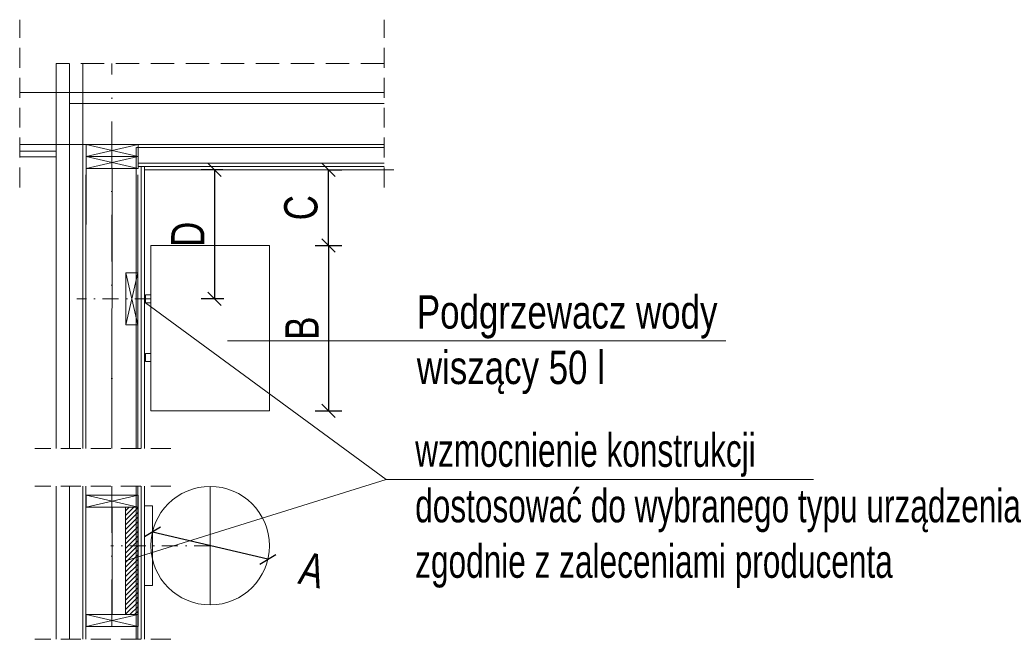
# Model space of a CAD drawing. Header units: inches. Extents: x 0 to 77643, y -44170 to 0.
# Tile 45 of 159: x 66232 to 66602, y -40233 to -40001. Entities that reach past the tile are written whole.
import ezdxf

# ---------------------------------------------------------------- set-up
doc = ezdxf.new("R2010")
doc.units = ezdxf.units.IN
doc.header["$MEASUREMENT"] = 0
doc.linetypes.add('DASHDOT', pattern=[1, 0.5, -0.25, 0, -0.25])
doc.linetypes.add('HIDDEN', pattern=[0.375, 0.25, -0.125])
doc.layers.get('0').update_dxf_attribs({"lineweight": 0})
doc.layers.get('Defpoints').update_dxf_attribs({"lineweight": 0})
for name, color, linetype, lineweight in [('p--ocieplenie w.wew.', 53, 'Continuous', 0), ('p--ocieplenie-w.zew', 77, 'Continuous', 0), ('p--opisy dodatkowe', 33, 'Continuous', 0), ('p--osie konstr', 1, 'DASHDOT', 15), ('p--przekrój-drew', 3, 'Continuous', 20), ('p--płyta GK', 2, 'Continuous', 0)]:
    doc.layers.add(name, color=color, linetype=linetype, lineweight=lineweight)
doc.styles.add('1-50', font='arial.ttf', dxfattribs={"width": 0.75, "height": 12.5})
doc.styles.add('STYL-1', font='arial.ttf', dxfattribs={"width": 0.75})
doc.linetypes.add('BATTING', pattern='A,0.0001,-0.1,[134,ltypeshp.shx,S=0.1,R=0,X=-0.1,Y=0],-0.2,[134,ltypeshp.shx,S=0.1,R=180,X=0.1,Y=0],-0.1', length=0.4001)
doc.linetypes.add('LINIA17', pattern='A,1e-05,[146,RODZLIN.shx,S=0.03819,R=0,X=0,Y=-0.13482],-1.52796', length=1.52797)
doc.dimstyles.new('1-50', dxfattribs={"dimtxt": 12.5, "dimasz": 5, "dimexe": 5, "dimexo": 5, "dimgap": 0.09, "dimtad": 0, "dimdsep": 46, "dimtxsty": '1-50', "dimblk": 'OBLIQUE', "dimcen": 0.09, "dimadec": 0, "dimazin": 0, "dimtfac": 1, "dimtdec": 4, "dimtix": 1, "dimtofl": 0, "dimtmove": 2, "dimatfit": 3, "dimldrblk": 'OBLIQUE', "dimfxl": 5, "dimfxlon": 1, "dimtvp": 0.8, "dimtolj": 1, "dimtzin": 0, "dimarcsym": 0})

# ---------------------------------------------------------------- blocks, each defined once
blk = doc.blocks.new('_OBLIQUE')
at = {"color": 0, "linetype": 'ByBlock', "lineweight": -2}
for p, q in [((-0.5, -0.5), (0.5, 0.5)), ((0, 0), (0, 0))]:
    blk.add_line(p, q, dxfattribs=at)
blk = doc.blocks.new('*D1677')
at = {"color": 0, "linetype": 'Continuous', "lineweight": -2, "ltscale": 12}
for p, q in [((66343, -40085.51), (66353, -40085.51)), ((66348, -40085.51), (66348, -40147.51)), ((66343, -40147.51), (66353, -40147.51))]:
    blk.add_line(p, q, dxfattribs=at)
at = {"layer": 'Defpoints', "color": 0}
for p in [(66325.8, -40085.51), (66325.8, -40147.51), (66348, -40147.51)]:
    blk.add_point(p, dxfattribs=at)
at = {"color": 0, "lineweight": -2, "xscale": 5, "yscale": 5, "zscale": 5}
for p, rotation in [((66348, -40085.51), 90), ((66348, -40147.51), 270)]:
    blk.add_blockref('_OBLIQUE', p, dxfattribs=dict(at, rotation=rotation))
at = {"color": 0, "linetype": 'Continuous', "ltscale": 12, "insert": (66338, -40116.51), "char_height": 12.5, "attachment_point": 5, "rotation": 90, "style": '1-50'}
blk.add_mtext('\\A1;B', dxfattribs=at)
blk = doc.blocks.new('*D1678')
at = {"color": 0, "linetype": 'Continuous', "lineweight": -2, "ltscale": 12}
for p, q in [((66348, -40057), (66353, -40057)), ((66348, -40085.51), (66348, -40057)), ((66348, -40085.51), (66353, -40085.51))]:
    blk.add_line(p, q, dxfattribs=at)
at = {"layer": 'Defpoints', "color": 0}
for p in [(66343, -40057), (66348, -40057), (66343, -40085.51)]:
    blk.add_point(p, dxfattribs=at)
at = {"color": 0, "lineweight": -2, "xscale": 5, "yscale": 5, "zscale": 5}
for p, rotation in [((66348, -40057), 90), ((66348, -40085.51), 270)]:
    blk.add_blockref('_OBLIQUE', p, dxfattribs=dict(at, rotation=rotation))
at = {"color": 0, "linetype": 'Continuous', "ltscale": 12, "insert": (66337.66, -40071.26), "char_height": 12.5, "attachment_point": 5, "rotation": 90, "style": '1-50'}
blk.add_mtext('\\A1;C', dxfattribs=at)
blk = doc.blocks.new('*D1679')
at = {"color": 0, "linetype": 'Continuous', "lineweight": -2, "ltscale": 12}
for p, q in [((66308.28, -40057), (66300.16, -40057)), ((66305.16, -40057), (66305.16, -40105.51)), ((66308.69, -40105.51), (66300.16, -40105.51))]:
    blk.add_line(p, q, dxfattribs=at)
at = {"layer": 'Defpoints', "color": 0}
for p in [(66313.28, -40057), (66305.16, -40105.51), (66313.69, -40105.51)]:
    blk.add_point(p, dxfattribs=at)
at = {"color": 0, "lineweight": -2, "xscale": 5, "yscale": 5, "zscale": 5}
for p, rotation in [((66305.16, -40057), 90), ((66305.16, -40105.51), 270)]:
    blk.add_blockref('_OBLIQUE', p, dxfattribs=dict(at, rotation=rotation))
at = {"color": 0, "linetype": 'Continuous', "ltscale": 12, "insert": (66295.16, -40081.26), "char_height": 12.5, "attachment_point": 5, "rotation": 90, "style": '1-50'}
blk.add_mtext('\\A1;D', dxfattribs=at)
blk = doc.blocks.new('*D1680')
at = {"color": 0, "linetype": 'Continuous', "lineweight": -2, "ltscale": 12}
blk.add_line((66325.21, -40203.28), (66281.9, -40193.04), dxfattribs=at)
at = {"layer": 'Defpoints', "color": 0}
for p in [(66281.9, -40193.04), (66325.21, -40203.28)]:
    blk.add_point(p, dxfattribs=at)
at = {"color": 0, "lineweight": -2, "xscale": 5, "yscale": 5, "zscale": 5}
for p, rotation in [((66281.9, -40193.04), 166.6913632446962), ((66325.21, -40203.28), 346.6913632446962)]:
    blk.add_blockref('_OBLIQUE', p, dxfattribs=dict(at, rotation=rotation))
at = {"color": 0, "linetype": 'Continuous', "ltscale": 12, "insert": (66341.85, -40207.22), "char_height": 12.5, "attachment_point": 5, "rotation": 346.6914, "style": '1-50'}
blk.add_mtext('\\A1;A', dxfattribs=at)

msp = doc.modelspace()

# ---------------------------------------------------------------- hatches: boundary and pattern name
at = {"linetype": 'Continuous', "ltscale": 12}
h = msp.add_hatch(dxfattribs=at)
h.set_pattern_fill('ANSI31', color=3, scale=10, style=0)
h.set_pattern_definition([(45, (-8122.7974, 0), (-0.883883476, 0.883883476), [])])
h.paths.add_polyline_path([(66276.48703, -40183.65918), (66271.73703, -40183.65918), (66271.73703, -40224.05521), (66276.48703, -40224.05521)])

# ---------------------------------------------------------------- linework, layer by layer
at = {"linetype": 'HIDDEN', "ltscale": 30}
for p, q in [((66232.07898, -40063.70227), (66232.07898, -40000.66083)), ((66368.82888, -40063.70227), (66368.82888, -40000.66083)), ((66288.81733, -40161.66506), (66237.80114, -40161.66506)), ((66288.81733, -40175.81266), (66237.80114, -40175.81266)), ((66288.81733, -40233.32182), (66237.80114, -40233.32182))]:
    msp.add_line(p, q, dxfattribs=at)
at = {"linetype": 'Continuous', "ltscale": 12}
for p, q in [((66236.13488, -40047.5024), (66295.06542, -40047.5024)), ((66278.88703, -40161.66506), (66278.88703, -40057.0024)), ((66278.88703, -40057.0024), (66372.53819, -40057.0024)), ((66278.88703, -40175.81266), (66278.88703, -40233.32182)), ((66303.55425, -40175.91165), (66303.55425, -40220.41165))]:
    msp.add_line(p, q, dxfattribs=at)
at = {"linetype": 'DASHDOT', "ltscale": 12}
for p, q in [((66281.30425, -40105.50986), (66253.51375, -40105.50986)), ((66303.55425, -40198.16165), (66266.31462, -40198.16165))]:
    msp.add_line(p, q, dxfattribs=at)
at = {"linetype": 'Continuous', "ltscale": 12}
for points in [[(66281.30425, -40147.50986), (66325.80425, -40147.50986), (66325.80425, -40085.50986), (66281.30425, -40085.50986)], [(66279.30425, -40104.00986), (66279.30425, -40107.00986), (66281.30425, -40107.00986), (66281.30425, -40104.00986)], [(66279.30425, -40129.00986), (66279.30425, -40126.00986), (66281.30425, -40126.00986), (66281.30425, -40129.00986)], [(66278.86422, -40183.16165), (66281.86422, -40183.16165), (66281.86422, -40213.16165), (66278.86422, -40213.16165)]]:
    msp.add_lwpolyline(points, close=True, dxfattribs=at)
msp.add_circle((66303.55425, -40198.16165), 22.25, dxfattribs=at)
at = {"layer": 'p--ocieplenie w.wew.', "linetype": 'BATTING', "lineweight": 0, "ltscale": 20}
for p, q in [((66266.68703, -40161.66506), (66266.73703, -40056.5024)), ((66266.73703, -40183.65918), (66266.73703, -40224.05521))]:
    msp.add_line(p, q, dxfattribs=at)
at = {"layer": 'p--ocieplenie-w.zew', "linetype": 'BATTING', "ltscale": 10}
for p, q in [((66250.73703, -40161.66506), (66250.73703, -40017.07051)), ((66250.73703, -40175.81266), (66250.73703, -40233.32182))]:
    msp.add_line(p, q, dxfattribs=at)
at = {"layer": 'p--opisy dodatkowe'}
for p, q in [((66497.04684, -40121.26229), (66310.10894, -40121.26229)), ((66271.73703, -40203.8572), (66369.66917, -40173.28228))]:
    msp.add_line(p, q, dxfattribs=at)
msp.add_lwpolyline([(66530.00578, -40173.28228), (66369.66917, -40173.28228), (66279.30425, -40107.00986)], dxfattribs=at)
at = {"layer": 'p--osie konstr', "linetype": 'DASHDOT', "ltscale": 35}
for p, q in [((66266.68703, -40161.66506), (66266.68703, -40017.07051)), ((66266.68703, -40175.81266), (66266.68703, -40233.32182))]:
    msp.add_line(p, q, dxfattribs=at)
at = {"layer": 'p--przekrój-drew', "ltscale": 35}
for p, q in [((66245.73703, -40161.66506), (66245.73703, -40017.07051)), ((66255.73703, -40161.66506), (66255.73703, -40017.07051)), ((66368.82376, -40028.0024), (66232.07898, -40028.0024)), ((66232.07898, -40047.5024), (66368.82376, -40047.5024)), ((66276.48703, -40047.5024), (66256.98703, -40052.0024)), ((66276.48703, -40052.0024), (66256.98703, -40047.5024)), ((66276.48703, -40052.0024), (66256.98703, -40056.5024)), ((66276.48703, -40056.5024), (66256.98703, -40052.0024)), ((66256.93703, -40098.65789), (66256.98703, -40056.5024)), ((66256.93703, -40161.66506), (66256.93703, -40058.95789)), ((66276.43703, -40161.66506), (66276.43703, -40058.95789)), ((66276.43703, -40115.25986), (66271.93703, -40095.75986)), ((66271.93703, -40115.25986), (66276.43703, -40095.75986)), ((66245.73703, -40175.81266), (66245.73703, -40233.32182)), ((66255.73703, -40175.81266), (66255.73703, -40233.32182)), ((66256.93703, -40175.81266), (66256.93703, -40233.32182)), ((66276.43703, -40175.81266), (66276.43703, -40233.32182)), ((66276.48703, -40179.15918), (66256.98703, -40183.65918)), ((66276.48703, -40183.65918), (66256.98703, -40179.15918)), ((66276.48703, -40224.05521), (66256.98703, -40228.55521)), ((66276.48703, -40228.55521), (66256.98703, -40224.05521))]:
    msp.add_line(p, q, dxfattribs=at)
at = {"layer": 'p--przekrój-drew', "linetype": 'HIDDEN', "ltscale": 35}
msp.add_line((66368.82376, -40017.07051), (66245.78703, -40017.07051), dxfattribs=at)
at = {"layer": 'p--przekrój-drew', "color": 7, "linetype": 'BATTING', "lineweight": 0, "ltscale": 37}
msp.add_line((66250.78703, -40032.16101), (66368.82376, -40032.18155), dxfattribs=at)
at = {"layer": 'p--przekrój-drew', "color": 7, "linetype": 'LINIA17', "lineweight": 0, "ltscale": 5}
for p, q in [((66275.83056, -40161.66506), (66275.83056, -40048.64941)), ((66275.88056, -40048.64941), (66368.82376, -40048.64941)), ((66275.83056, -40175.81266), (66275.83056, -40233.32182))]:
    msp.add_line(p, q, dxfattribs=at)
at = {"layer": 'p--przekrój-drew', "ltscale": 35}
for points in [[(66256.98703, -40047.5024), (66256.98703, -40052.0024), (66276.48703, -40052.0024), (66276.48703, -40047.5024)], [(66256.98703, -40052.0024), (66256.98703, -40056.5024), (66276.48703, -40056.5024), (66276.48703, -40052.0024)], [(66276.43703, -40095.75986), (66271.93703, -40095.75986), (66271.93703, -40115.25986), (66276.43703, -40115.25986)], [(66256.98703, -40179.15918), (66256.98703, -40183.65918), (66276.48703, -40183.65918), (66276.48703, -40179.15918)], [(66256.98703, -40224.05521), (66256.98703, -40228.55521), (66276.48703, -40228.55521), (66276.48703, -40224.05521)]]:
    msp.add_lwpolyline(points, close=True, dxfattribs=at)
at = {"layer": 'p--przekrój-drew', "color": 3, "ltscale": 35}
msp.add_lwpolyline([(66276.48703, -40183.65918), (66271.73703, -40183.65918), (66271.73703, -40224.05521), (66276.48703, -40224.05521)], close=True, dxfattribs=at)
at = {"layer": 'p--płyta GK', "ltscale": 35}
for p, q in [((66232.07898, -40050.0024), (66245.73703, -40050.0024)), ((66277.68703, -40047.5024), (66368.82376, -40047.5024)), ((66232.07898, -40052.2024), (66245.73703, -40052.2024)), ((66276.48703, -40054.5024), (66368.82376, -40054.5024)), ((66276.48703, -40055.7524), (66368.82376, -40055.7524)), ((66277.63703, -40161.66506), (66277.63703, -40055.7524)), ((66278.88703, -40161.66506), (66278.88703, -40055.7524)), ((66278.88703, -40057.0024), (66368.82376, -40057.0024)), ((66277.63703, -40175.81266), (66277.63703, -40233.32182)), ((66278.88703, -40175.81266), (66278.88703, -40233.32182))]:
    msp.add_line(p, q, dxfattribs=at)

# ---------------------------------------------------------------- texts
at = {"layer": 'p--opisy dodatkowe', "char_height": 12.5, "width": 261.6396313, "attachment_point": 7, "style": 'STYL-1'}
for s, insert in [('Podgrzewacz wody  \\Pwiszący 50 l', (66381.12107, -40141.26684)), ('wzmocnienie konstrukcji \\Pdostosować do wybranego typu urządzenia\\Pzgodnie z zaleceniami producenta', (66380.50406, -40213.9994))]:
    msp.add_mtext(s, dxfattribs=dict(at, insert=insert))

# ---------------------------------------------------------------- dimensions: what is measured, and where the dimension line sits
at = {"linetype": 'Continuous', "ltscale": 12}
for base, p1, p2, text, picture, middle in [((66305.16423, -40105.50986), (66313.27741, -40057.0024), (66313.69463, -40105.50986), 'D', '*D1679', (66295.16423, -40081.25613)), ((66347.99575, -40057.0024), (66342.99575, -40085.50986), (66342.99575, -40057.0024), 'C', '*D1678', (66337.65575, -40071.25613)), ((66347.99575, -40147.50986), (66325.80425, -40085.50986), (66325.80425, -40147.50986), 'B', '*D1677', (66337.99575, -40116.50986))]:
    dim = msp.add_linear_dim(base=base, p1=p1, p2=p2, angle=90, text=text, dimstyle='1-50', dxfattribs=at)
    dim.commit()
    dim.dimension.update_dxf_attribs({"geometry": picture, "text_midpoint": middle})
dim = msp.add_diameter_dim_2p(p1=(66281.9018, -40193.03978), p2=(66325.20671, -40203.28352), text='A', dimstyle='1-50', dxfattribs=at)
dim.commit()
dim.dimension.update_dxf_attribs({"geometry": '*D1680', "text_midpoint": (66341.84836, -40207.22009), "dimtype": 163})

doc.saveas('drawing.dxf')
